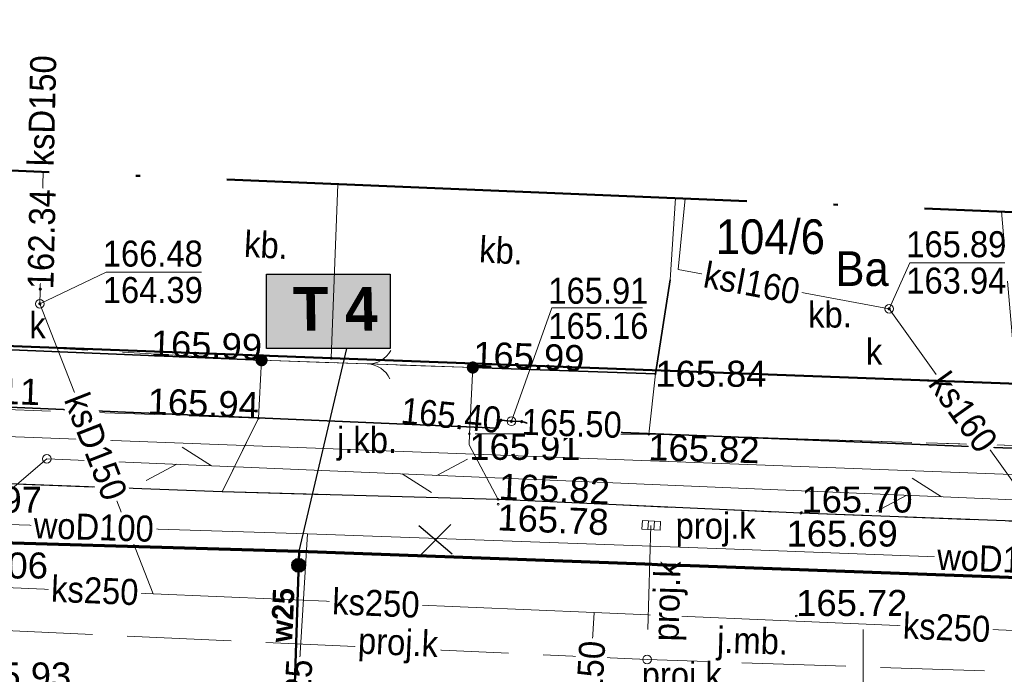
# Model space of a CAD drawing. Extents: x 0 to 7432618, y -40 to 5712028.
# Tile 106 of 165: x 7431128 to 7431157, y 5711972 to 5711991. Entities that reach past the tile are written whole.
import ezdxf
from ezdxf.enums import TextEntityAlignment as Align

# ---------------------------------------------------------------- set-up
doc = ezdxf.new("R2010")
doc.units = 0
doc.header["$MEASUREMENT"] = 0
for name, pattern in [('2 1', [3, 2, -1]), ('3 1', [4, 3, -1]), ('EGUG', [2, 1, -1]), ('MPGOO', [8.05, 6, -1, 0.05, -1])]:
    doc.linetypes.add(name, pattern=pattern)
for name, color, linetype, lineweight in [('EGDE', 7, 'Continuous', 20), ('EGDE_O', 7, 'Continuous', 20), ('EGPG', 7, 'Continuous', 20), ('EGUG', 7, 'Continuous', 60), ('EGUG_O', 7, 'Continuous', 20), ('granica', 94, 'Continuous', 50), ('MP_LINIE_REGULAC', 7, 'Continuous', 5), ('OTK', 7, 'Continuous', 20), ('OTK_O', 7, 'Continuous', 20), ('OTO', 7, 'Continuous', 20), ('OTRS', 7, 'Continuous', 20), ('OTRS_O', 7, 'Continuous', 20), ('PARSI', 7, 'Continuous', 20), ('woda przyłącze', 140, 'Continuous', 50), ('woda sieć', 150, 'Continuous', 70)]:
    doc.layers.add(name, color=color, linetype=linetype, lineweight=lineweight)
for name, color, linetype, lineweight, true_color in [('rura PRE', 7, 'Continuous', 30, 0x000000), ('SUK', 7, 'Continuous', 20, 0x803300), ('SUK_O', 7, 'Continuous', 20, 0x803300), ('SUL', 7, 'Continuous', 20, 0x000000), ('SUP', 7, 'Continuous', 20, 0x000000), ('SUPS', 7, 'Continuous', 20, 0x000000), ('SUPS_O', 7, 'Continuous', 20, 0x000000), ('SUT', 7, 'Continuous', 20, 0xff9100), ('SUW', 5, 'Continuous', 20, 0x0000ff), ('SUW_O', 5, 'Continuous', 20, 0x0000ff)]:
    doc.layers.add(name, color=color, linetype=linetype, lineweight=lineweight, true_color=true_color)
doc.layers.add('rysunek', color=7, linetype='Continuous')
doc.styles.add('25', font='GOTHIC.TTF', dxfattribs={"oblique": 8, "height": 0.35})
doc.styles.add('BDOT', font='arial.ttf', dxfattribs={"width": 0.9})
doc.styles.add('EGiB', font='arial.ttf', dxfattribs={"width": 0.9})
doc.styles.add('GESUT', font='arial.ttf', dxfattribs={"width": 0.9})
doc.linetypes.add('OTOO', pattern='A,7.5,[30,msgB.shx,S=1.28,R=0,X=0,Y=0],7.5', length=15)

# ---------------------------------------------------------------- blocks, each defined once
blk = doc.blocks.new('oto')
at = {"layer": 'OTO', "color": 0, "const_width": 0.35}
blk.add_lwpolyline([(-0.175, 0, 1), (0.175, 0, 1)], format="xyb", close=True, dxfattribs=at)
blk = doc.blocks.new('OTOB')
at = {"color": 0}
for centre, start, end in [((-1.5, 0), 0, 63.2606), ((1.5, 0), 116.7394, 180)]:
    blk.add_arc(centre, 1.5, start, end, dxfattribs=at)
blk = doc.blocks.new('OTRS')
at = {"color": 0}
blk.add_circle((0, 0), 0.05, dxfattribs=at)
blk = doc.blocks.new('SUTP')
at = {"layer": 'SUT', "color": 0, "lineweight": 18}
for p, q in [((-1, 0.268), (0, 2)), ((1, -1.732), (0, 0))]:
    blk.add_line(p, q, dxfattribs=at)
blk = doc.blocks.new('SUPK')
at = {"color": 0}
blk.add_circle((0, 0), 0.25, dxfattribs=at)
blk = doc.blocks.new('SUPP')
at = {"color": 0}
blk.add_circle((0, 0), 0.25, dxfattribs=at)
blk = doc.blocks.new('SUKS')
at = {"color": 0}
blk.add_circle((0, 0), 0.25, dxfattribs=at)
blk = doc.blocks.new('SUPS_A')
at = {"layer": 'SUPS', "color": 0, "const_width": 0.09, "flags": 128}
blk.add_lwpolyline([(-0.045, 0, 1), (0.045, 0, 1)], format="xyb", close=True, dxfattribs=at)
at = {"layer": 'SUPS_O', "color": 0, "style": 'GESUT', "width": 0.9}
blk.add_attdef('RZG', text='', height=1.5, dxfattribs=at).set_placement((3.31, -1.44), align=Align.CENTER)
blk.add_attdef('RZD', text='', height=1.5, dxfattribs=at).set_placement((3.31, -2.04), align=Align.TOP_CENTER)
blk = doc.blocks.new('SUKK')
at = {"color": 0}
for p, q in [((-0.15, 0.25), (-0.15, -0.25)), ((0.2, 0.25), (0.2, -0.25))]:
    blk.add_line(p, q, dxfattribs=at)
blk.add_lwpolyline([(-0.5, -0.25), (0.55, -0.25), (0.55, 0.25), (-0.5, 0.25)], close=True, dxfattribs=at)
blk = doc.blocks.new('SUPS_B')
at = {"layer": 'SUPS', "color": 0, "const_width": 0.09, "flags": 128}
blk.add_lwpolyline([(-0.045, 0, 1), (0.045, 0, 1)], format="xyb", close=True, dxfattribs=at)
at = {"layer": 'SUPS_O', "color": 0, "style": 'GESUT', "width": 0.9}
blk.add_attdef('RZEDNA', (1.597, -0.736), '', height=1.5, dxfattribs=at)
blk = doc.blocks.new('mzsk')
at = {"layer": 'PARSI', "color": 0}
for p, q in [((0, -5), (0, 5)), ((5, 0), (-5, 0))]:
    blk.add_line(p, q, dxfattribs=at)
blk = doc.blocks.new('EGPG_b')
at = {"layer": 'EGPG', "lineweight": 0}
h = blk.add_hatch(color=0, dxfattribs=at)
h.dxf.hatch_style = 1
edge = h.paths.add_edge_path()
edge.add_arc((0, 0), 0.09, 0, 360)
blk = doc.blocks.new('SUCW')
at = {"color": 0}
for radius in [0.2, 0.18, 0.16, 0.14, 0.12, 0.1, 0.08, 0.06, 0.04, 0.02]:
    blk.add_circle((0, 0), radius, dxfattribs=at)

msp = doc.modelspace()

# ---------------------------------------------------------------- linework, layer by layer
at = {"layer": 'EGDE', "color": 18, "lineweight": 18, "true_color": 0x000000}
msp.add_lwpolyline([(7431075.86, 5711983.567), (7431137.17, 5711981.257), (7431137.358, 5711986.272)], dxfattribs=at)
at = {"layer": 'OTK', "color": 18, "linetype": '3 1', "lineweight": 18, "true_color": 0x000000}
for points in [[(7431127.621, 5711986.674), (7431127.46, 5711984.019), (7431127.157, 5711981.659), (7431135.16, 5711981.197), (7431141.25, 5711980.987), (7431146.51, 5711980.807), (7431146.94, 5711983.517), (7431147.091, 5711985.87)], [(7431147.091, 5711985.87), (7431146.94, 5711983.517), (7431146.51, 5711980.807), (7431146.32, 5711979.067), (7431156.9, 5711978.737), (7431156.92, 5711980.487), (7431156.488, 5711985.482)]]:
    msp.add_lwpolyline(points, dxfattribs=at)
msp.add_lwpolyline([(7431141.14, 5711978.757), (7431141.15, 5711979.077), (7431141.25, 5711980.987), (7431135.16, 5711981.197), (7431135.07, 5711979.527), (7431134.021, 5711977.403), (7431141.98, 5711977.187)], close=True, dxfattribs=at)
at = {"layer": 'OTK', "color": 18, "linetype": '2 1', "lineweight": 18, "true_color": 0x000000}
for points in [[(7431125.21, 5711979.867), (7431093.96, 5711979.007), (7431107.31, 5711978.407), (7431134.021, 5711977.403), (7431135.07, 5711979.527)], [(7431175.6, 5711977.807), (7431169.04, 5711978.067), (7431156.9, 5711978.737), (7431146.32, 5711979.067), (7431141.15, 5711979.077), (7431141.14, 5711978.757), (7431141.98, 5711977.187), (7431150.7, 5711976.787), (7431169.15, 5711976.097), (7431175.48, 5711975.857)]]:
    msp.add_lwpolyline(points, close=True, dxfattribs=at)
at = {"layer": 'OTK', "color": 18, "lineweight": 25, "true_color": 0x000000}
msp.add_lwpolyline([(7431175.48, 5711975.857), (7431169.15, 5711976.097), (7431150.7, 5711976.787), (7431141.98, 5711977.187), (7431134.021, 5711977.403), (7431107.31, 5711978.407)], dxfattribs=at)
at = {"layer": 'OTO', "color": 18, "linetype": 'OTOO', "lineweight": 35, "true_color": 0x000000}
for points in [[(7431135.16, 5711981.197), (7431125.39, 5711981.607), (7431093.86, 5711982.857), (7431077.57, 5711983.297)], [(7431146.94, 5711983.517), (7431146.51, 5711980.807), (7431141.25, 5711980.987)]]:
    msp.add_lwpolyline(points, dxfattribs=at)
at = {"layer": 'OTO', "color": 18, "lineweight": 18, "true_color": 0x000000}
msp.add_lwpolyline([(7431141.25, 5711980.987), (7431135.16, 5711981.197)], dxfattribs=at)
at = {"layer": 'rura PRE', "color": 1, "elevation": 167.96, "flags": 128}
for points in [[(7431140.651, 5711975.606), (7431139.698, 5711976.427)], [(7431139.729, 5711975.572), (7431140.62, 5711976.462)]]:
    msp.add_lwpolyline(points, dxfattribs=at)
at = {"layer": 'SUK', "color": 36, "lineweight": 18, "true_color": 0x803300}
for points in [[(7431128.866, 5711986.623), (7431128.773, 5711982.825)], [(7431153.247, 5711982.678), (7431147.168, 5711983.813), (7431147.368, 5711985.859)], [(7431128.773, 5711982.825), (7431132.038, 5711974.469)], [(7431153.247, 5711982.678), (7431159.98, 5711973.277)], [(7431115.9, 5711975.157), (7431132.038, 5711974.469), (7431144.751, 5711973.927), (7431159.98, 5711973.277)], [(7431144.751, 5711973.927), (7431144.309, 5711966.685)]]:
    msp.add_lwpolyline(points, dxfattribs=at)
at = {"layer": 'SUK', "color": 36, "linetype": '3 1', "lineweight": 18, "true_color": 0x803300}
for points in [[(7431146.378, 5711976.438), (7431146.27, 5711972.574)], [(7431277.49, 5711962.097), (7431274.392, 5711968.239), (7431267.303, 5711968.44), (7431251.443, 5711968.896), (7431235.914, 5711969.315), (7431204.025, 5711970.285), (7431171.987, 5711971.697), (7431146.27, 5711972.574), (7431124.584, 5711973.547), (7431118.157, 5711973.85)]]:
    msp.add_lwpolyline(points, dxfattribs=at)
at = {"layer": 'SUL', "color": 18, "lineweight": 35, "true_color": 0x000000}
msp.add_lwpolyline([(7431200.08, 5711977.097), (7431156.52, 5711978.677), (7431143.42, 5711979.197), (7431142.66, 5711979.427), (7431142.36, 5711979.437), (7431142.06, 5711979.467), (7431141.96, 5711979.237), (7431119.85, 5711980.187), (7431109.26, 5711980.687), (7431100.22, 5711981.027), (7431087.72, 5711981.477), (7431075.32, 5711981.977), (7431074.89, 5711981.967), (7431074.41, 5711982.007), (7431068.81, 5711982.197), (7431059.973, 5711982.519)], dxfattribs=at)
at = {"layer": 'SUL', "color": 18, "lineweight": 18, "true_color": 0x000000}
msp.add_lwpolyline([(7431273.668, 5711973.487), (7431207.434, 5711975.992), (7431202.063, 5711976.373), (7431200.154, 5711976.267), (7431195.939, 5711976.426), (7431192.53, 5711976.802), (7431186.016, 5711976.801), (7431108.245, 5711979.742), (7431106.746, 5711979.798), (7431045.07, 5711982.13), (7431044.284, 5711981.694), (7431044.011, 5711974.669), (7431043.244, 5711974.232), (7431015.548, 5711969.656), (7431015.17, 5711969.615)], dxfattribs=at)
at = {"layer": 'SUPS', "color": 36, "linetype": 'Continuous', "true_color": 0x803300}
for points in [[(7431153.247, 5711982.678), (7431153.844, 5711984.004), (7431156.584, 5711984.004)], [(7431128.773, 5711982.825), (7431130.687, 5711983.733), (7431133.427, 5711983.733)]]:
    msp.add_lwpolyline(points, dxfattribs=at)
at = {"layer": 'SUPS', "color": 30, "linetype": 'Continuous', "true_color": 0xff9100}
msp.add_lwpolyline([(7431142.36, 5711979.437), (7431143.528, 5711982.708), (7431146.136, 5711982.708)], dxfattribs=at)
at = {"layer": 'SUT', "color": 30, "lineweight": 18, "true_color": 0xff9100}
for points in [[(7431291.853, 5711972.356), (7431286.55, 5711972.587), (7431276.57, 5711972.547), (7431271.91, 5711972.747), (7431256.3, 5711973.237), (7431246.298, 5711973.467), (7431245.79, 5711973.627), (7431245.323, 5711973.501), (7431211.42, 5711975.107), (7431201.98, 5711975.727), (7431200.42, 5711975.317), (7431200.08, 5711977.097), (7431156.52, 5711978.677), (7431143.42, 5711979.197), (7431142.66, 5711979.427), (7431142.36, 5711979.437), (7431142.06, 5711979.467), (7431141.96, 5711979.237), (7431119.85, 5711980.187), (7431109.26, 5711980.687)], [(7431034.388, 5711965.021), (7431034.29, 5711969.727), (7431062.89, 5711973.727), (7431091.48, 5711972.567), (7431120.7, 5711971.287), (7431128.97, 5711978.357)], [(7431128.97, 5711978.357), (7431165, 5711976.827), (7431199.62, 5711975.327)]]:
    msp.add_lwpolyline(points, dxfattribs=at)
at = {"layer": 'SUW', "color": 5, "lineweight": 18, "true_color": 0x0000ff}
for points in [[(7431111.788, 5711976.898), (7431118.547, 5711976.67), (7431124.168, 5711976.579), (7431136.481, 5711976.193), (7431148.543, 5711975.76), (7431164.178, 5711975.168), (7431186.755, 5711974.213), (7431191.989, 5711974.002), (7431192.422, 5711973.985), (7431194.743, 5711973.894), (7431208.08, 5711973.211)], [(7431135.86, 5711966.026), (7431136.481, 5711976.193)]]:
    msp.add_lwpolyline(points, dxfattribs=at)

# ---------------------------------------------------------------- block references
at = {"layer": 'OTO', "color": 18, "true_color": 0x000000, "xscale": 0.5, "yscale": 0.5, "zscale": 0.5}
for p in [(7431135.16, 5711981.197, 167.96), (7431141.25, 5711980.987, 167.96)]:
    msp.add_blockref('oto', p, dxfattribs=at)
at = {"layer": 'OTO', "color": 18, "true_color": 0x000000, "xscale": 0.5, "yscale": 0.5, "zscale": 0.5, "rotation": 268.0250659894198}
msp.add_blockref('OTOB', (7431138.205, 5711981.092, 167.96), dxfattribs=at)
at = {"layer": 'OTRS', "color": 18, "true_color": 0x000000}
ref = msp.add_blockref('OTRS', (7431135.16, 5711981.197, 167.96), dxfattribs=dict(at, xscale=0.5, yscale=0.5, zscale=0.5, rotation=359.9999999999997))
ref.add_attrib('RZEDNA', '165.99', dxfattribs={"layer": 'OTRS_O', "color": 0, "height": 0.75, "rotation": 358, "style": 'BDOT'}).set_placement((7431135.16, 5711981.197, 333.95), align=Align.RIGHT)
ref = msp.add_blockref('OTRS', (7431141.25, 5711980.987, 167.96), dxfattribs=dict(at, xscale=0.5, yscale=0.5, zscale=0.5, rotation=359.9999999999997))
ref.add_attrib('RZEDNA', '165.99', (7431141.25, 5711980.987, 333.95), dxfattribs={"layer": 'OTRS_O', "color": 0, "height": 0.75, "rotation": 358, "style": 'BDOT'})
ref = msp.add_blockref('OTRS', (7431146.51, 5711980.807, 167.96), dxfattribs=dict(at, xscale=0.5, yscale=0.5, zscale=0.5, rotation=359.9999999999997))
ref.add_attrib('RZEDNA', '165.84', dxfattribs={"layer": 'OTRS_O', "color": 0, "height": 0.75, "style": 'BDOT'}).set_placement((7431146.51, 5711980.807, 333.8), align=Align.MIDDLE_LEFT)
ref = msp.add_blockref('OTRS', (7431125.21, 5711979.867, 167.96), dxfattribs=dict(at, xscale=0.5, yscale=0.5, zscale=0.5, rotation=359.9999999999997))
ref.add_attrib('RZEDNA', '166.11', dxfattribs={"layer": 'OTRS_O', "color": 0, "height": 0.75, "rotation": 358.2, "style": 'BDOT'}).set_placement((7431128.767, 5711979.903, 334.07), align=Align.RIGHT)
ref = msp.add_blockref('OTRS', (7431135.07, 5711979.527, 167.96), dxfattribs=dict(at, xscale=0.5, yscale=0.5, zscale=0.5, rotation=359.9999999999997))
ref.add_attrib('RZEDNA', '165.94', dxfattribs={"layer": 'OTRS_O', "color": 0, "height": 0.75, "rotation": 358, "style": 'BDOT'}).set_placement((7431135.07, 5711979.527, 333.9), align=Align.RIGHT)
ref = msp.add_blockref('OTRS', (7431141.15, 5711979.077, 167.96), dxfattribs=dict(at, xscale=0.5, yscale=0.5, zscale=0.5, rotation=359.9999999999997))
ref.add_attrib('RZEDNA', '165.91', dxfattribs={"layer": 'OTRS_O', "color": 0, "height": 0.75, "rotation": 359.9, "style": 'BDOT'}).set_placement((7431141.15, 5711979.077, 333.87), align=Align.TOP_LEFT)
ref = msp.add_blockref('OTRS', (7431146.32, 5711979.067, 167.96), dxfattribs=dict(at, xscale=0.5, yscale=0.5, zscale=0.5, rotation=359.9999999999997))
ref.add_attrib('RZEDNA', '165.82', dxfattribs={"layer": 'OTRS_O', "color": 0, "height": 0.75, "rotation": 358.4, "style": 'BDOT'}).set_placement((7431146.32, 5711979.067, 333.78), align=Align.TOP_LEFT)
ref = msp.add_blockref('OTRS', (7431141.98, 5711977.187, 167.96), dxfattribs=dict(at, xscale=0.5, yscale=0.5, zscale=0.5, rotation=359.9999999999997))
ref.add_attrib('RZEDNA', '165.82', (7431141.98, 5711977.187, 333.78), dxfattribs={"layer": 'OTRS_O', "color": 0, "height": 0.75, "rotation": 357.4, "style": 'BDOT'})
ref = msp.add_blockref('OTRS', (7431126.3, 5711977.687, 167.96), dxfattribs=dict(at, xscale=0.5, yscale=0.5, zscale=0.5))
ref.add_attrib('RZEDNA', '165.97', dxfattribs={"layer": 'OTRS_O', "color": 0, "height": 0.75, "style": 'BDOT'}).set_placement((7431125.627, 5711977.552, 333.93), align=Align.TOP_LEFT)
ref = msp.add_blockref('OTRS', (7431150.72, 5711976.807, 167.96), dxfattribs=dict(at, xscale=0.5, yscale=0.5, zscale=0.5))
ref.add_attrib('RZEDNA', '165.70', (7431150.72, 5711976.807, 333.66), dxfattribs={"layer": 'OTRS_O', "color": 0, "height": 0.75, "style": 'BDOT'})
ref = msp.add_blockref('OTRS', (7431141.98, 5711977.047, 167.96), dxfattribs=dict(at, xscale=0.5, yscale=0.5, zscale=0.5, rotation=359.9999999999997))
ref.add_attrib('RZEDNA', '165.78', dxfattribs={"layer": 'OTRS_O', "color": 0, "height": 0.75, "rotation": 357.4, "style": 'BDOT'}).set_placement((7431141.98, 5711977.047, 333.74), align=Align.TOP_LEFT)
ref = msp.add_blockref('OTRS', (7431150.7, 5711976.787, 167.96), dxfattribs=dict(at, xscale=0.5, yscale=0.5, zscale=0.5))
ref.add_attrib('RZEDNA', '165.69', dxfattribs={"layer": 'OTRS_O', "color": 0, "height": 0.75, "style": 'BDOT'}).set_placement((7431150.292, 5711976.578, 333.65), align=Align.TOP_LEFT)
ref = msp.add_blockref('OTRS', (7431126.04, 5711974.687, 167.96), dxfattribs=dict(at, xscale=0.5, yscale=0.5, zscale=0.5))
ref.add_attrib('RZEDNA', '166.06', dxfattribs={"layer": 'OTRS_O', "color": 0, "height": 0.75, "style": 'BDOT'}).set_placement((7431125.8, 5711975.656, 334.02), align=Align.TOP_LEFT)
ref = msp.add_blockref('OTRS', (7431150.57, 5711973.827, 167.96), dxfattribs=dict(at, xscale=0.5, yscale=0.5, zscale=0.5))
ref.add_attrib('RZEDNA', '165.72', (7431150.57, 5711973.827, 333.68), dxfattribs={"layer": 'OTRS_O', "color": 0, "height": 0.75, "style": 'BDOT'})
ref = msp.add_blockref('OTRS', (7431126.47, 5711971.737, 167.96), dxfattribs=dict(at, xscale=0.5, yscale=0.5, zscale=0.5))
ref.add_attrib('RZEDNA', '165.93', (7431126.47, 5711971.737, 333.89), dxfattribs={"layer": 'OTRS_O', "color": 0, "height": 0.75, "style": 'BDOT'})
at = {"layer": 'rura PRE', "rotation": 17.53284092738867}
msp.add_blockref('SUCW', (7431136.231, 5711975.288, 167.96), dxfattribs=at)
at = {"layer": 'SUK', "color": 36, "true_color": 0x803300, "xscale": 0.5, "yscale": 0.5, "zscale": 0.5}
for p in [(7431128.773, 5711982.825, 167.96), (7431153.247, 5711982.678, 167.96), (7431146.27, 5711972.574, 167.96)]:
    msp.add_blockref('SUKS', p, dxfattribs=at)
at = {"layer": 'SUK', "color": 36, "true_color": 0x803300, "xscale": 0.5, "yscale": 0.5, "zscale": 0.5, "rotation": 356.31384423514}
msp.add_blockref('SUKK', (7431146.378, 5711976.438, 167.96), dxfattribs=at)
at = {"layer": 'SUP', "color": 30, "true_color": 0xff9100, "xscale": 0.5, "yscale": 0.5, "zscale": 0.5, "rotation": 359.9999999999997}
msp.add_blockref('SUPK', (7431142.36, 5711979.437, 167.96), dxfattribs=at)
at = {"layer": 'SUP', "color": 18, "true_color": 0x000000, "xscale": 0.5, "yscale": 0.5, "zscale": 0.5}
msp.add_blockref('SUPP', (7431128.97, 5711978.357, 167.96), dxfattribs=at)
at = {"layer": 'SUPS', "color": 36, "true_color": 0x803300}
ref = msp.add_blockref('SUPS_A', (7431153.247, 5711982.678, 167.96), dxfattribs=dict(at, xscale=0.5, yscale=0.5, zscale=0.5))
ref.add_attrib('RZG', '165.89', (7431153.742, 5711984.166, 333.85), dxfattribs={"layer": 'SUPS_O', "color": 0, "height": 0.75, "style": 'GESUT', "width": 0.9})
ref.add_attrib('RZD', '163.94', dxfattribs={"layer": 'SUPS_O', "color": 0, "height": 0.75, "style": 'GESUT', "width": 0.9}).set_placement((7431155.184, 5711983.866, 333.85), align=Align.TOP_CENTER)
ref = msp.add_blockref('SUPS_A', (7431128.773, 5711982.825, 167.96), dxfattribs=dict(at, xscale=0.5, yscale=0.5, zscale=0.5))
ref.add_attrib('RZG', '166.48', (7431130.584, 5711983.895, 334.44), dxfattribs={"layer": 'SUPS_O', "color": 0, "height": 0.75, "style": 'GESUT', "width": 0.9})
ref.add_attrib('RZD', '164.39', dxfattribs={"layer": 'SUPS_O', "color": 0, "height": 0.75, "style": 'GESUT', "width": 0.9}).set_placement((7431132.026, 5711983.595, 334.44), align=Align.TOP_CENTER)
at = {"layer": 'SUPS', "color": 30, "true_color": 0xff9100}
ref = msp.add_blockref('SUPS_A', (7431142.36, 5711979.437, 167.96), dxfattribs=dict(at, xscale=0.5, yscale=0.5, zscale=0.5, rotation=359.9999999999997))
ref.add_attrib('RZG', '165.91', (7431143.425, 5711982.825, 333.87), dxfattribs={"layer": 'SUPS_O', "color": 0, "height": 0.75, "style": 'GESUT', "width": 0.9})
ref.add_attrib('RZD', '165.16', dxfattribs={"layer": 'SUPS_O', "color": 0, "height": 0.75, "style": 'GESUT', "width": 0.9}).set_placement((7431144.867, 5711982.562, 333.87), align=Align.TOP_CENTER)
ref = msp.add_blockref('SUPS_B', (7431142.06, 5711979.467, 167.96), dxfattribs=dict(at, xscale=0.5, yscale=0.5, zscale=0.5, rotation=359.9999999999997))
ref.add_attrib('RZEDNA', '165.40', dxfattribs={"layer": 'SUPS_O', "color": 0, "height": 0.75, "rotation": 354.3, "style": 'GESUT', "width": 0.9}).set_placement((7431142.06, 5711979.467, 333.36), align=Align.MIDDLE_RIGHT)
at = {"layer": 'SUT', "color": 30, "lineweight": 18, "true_color": 0xff9100, "xscale": 0.5, "yscale": 0.5, "zscale": 0.5}
for p, rotation in [((7431132.717, 5711978.198, 167.96), 267.5684177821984), ((7431140.21, 5711977.88, 167.96), 87.5684177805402), ((7431153.76, 5711977.305, 167.96), 267.5684177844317)]:
    msp.add_blockref('SUTP', p, dxfattribs=dict(at, rotation=rotation))

# ---------------------------------------------------------------- texts
at = {"layer": 'EGUG_O', "color": 96, "true_color": 0x008000, "insert": (7431151.7, 5711984.337, 167.96), "char_height": 1, "attachment_point": 1, "style": 'EGiB'}
msp.add_mtext('Ba', dxfattribs=at)
at = {"layer": 'OTK_O', "color": 18, "true_color": 0x000000, "char_height": 0.75, "attachment_point": 5, "style": 'BDOT'}
for s, insert, rotation in [('kb.', (7431135.291, 5711984.516, 167.96), 356.9), ('kb.', (7431142.066, 5711984.356, 167.96), 356.9), ('kb.', (7431151.543, 5711982.507, 167.96), 0.6), ('j.mb.', (7431149.309, 5711973.003, 167.96), 358.4)]:
    msp.add_mtext(s, dxfattribs=dict(at, insert=insert, rotation=rotation))
at = {"layer": 'OTK_O', "color": 18, "true_color": 0x000000, "insert": (7431138.201, 5711978.787, 167.96), "char_height": 0.75, "attachment_point": 5, "style": 'BDOT'}
msp.add_mtext('j.kb.', dxfattribs=at)
at = {"layer": 'SUK_O', "color": 36, "true_color": 0x803300, "char_height": 0.75, "style": 'GESUT'}
for s, insert, attachment_point in [('k', (7431128.468, 5711981.833, 167.96), 7), ('k', (7431153.048, 5711981.071, 167.96), 9), ('proj.k', (7431147.095, 5711975.827, 167.96), 7), ('proj.k', (7431146.117, 5711971.526, 167.96), 7)]:
    msp.add_mtext(s, dxfattribs=dict(at, insert=insert, attachment_point=attachment_point))
at = {"layer": 'woda przyłącze', "color": 0, "insert": (7431136.078, 5711983.305, 167.96), "char_height": 1.26, "attachment_point": 1, "style": '25'}
msp.add_mtext_dynamic_manual_height_columns('\\fCentury Gothic|b1|i0;\\Q-1;T 4', width=15.63873, gutter_width=5, heights=[0], dxfattribs=at)
at = {"layer": 'woda przyłącze', "insert": (7431135.427, 5711973.088, 167.96), "char_height": 0.6174, "attachment_point": 1, "rotation": 87.6233, "style": '25'}
msp.add_mtext_dynamic_manual_height_columns('\\fCentury Gothic|b1|i0;\\Q-1;w25', width=7.66298, gutter_width=5, heights=[0], dxfattribs=at)

# ---------------------------------------------------------------- next in the draw order: texts
at = {"layer": 'SUK_O', "color": 36, "true_color": 0x803300, "char_height": 0.75, "attachment_point": 5, "style": 'GESUT', "bg_fill": 3, "box_fill_scale": 1.1, "bg_fill_color": 256, "bg_fill_transparency": 0}
for s, insert, rotation in [('ksD150', (7431128.839, 5711988.387, 167.96), 88.6), ('ksI160', (7431149.291, 5711983.417, 167.96), 349.4), ('ks160', (7431155.381, 5711979.699, 167.96), 305.6), ('ksD150', (7431130.382, 5711978.708, 167.96), 291.3), ('proj.k', (7431146.947, 5711974.249, 167.96), 88.3952), ('ks250', (7431130.356, 5711974.557, 167.96), 357.6), ('ks250', (7431138.458, 5711974.195, 167.96), 357.6), ('ks250', (7431154.904, 5711973.494, 167.96), 357.6), ('proj.k', (7431139.091, 5711972.957, 167.96), 357.4), ('ksD150', (7431144.604, 5711971.513, 167.96), 86.5)]:
    msp.add_mtext(s, dxfattribs=dict(at, insert=insert, rotation=rotation))
at = {"layer": 'SUW_O', "color": 5, "true_color": 0x0000ff, "char_height": 0.75, "attachment_point": 5, "style": 'GESUT', "bg_fill": 3, "box_fill_scale": 1.1, "bg_fill_color": 256, "bg_fill_transparency": 0}
for s, insert, rotation in [('woD100', (7431130.325, 5711976.386, 167.96), 358.2), ('woD100', (7431156.361, 5711975.464, 167.96), 357.8), ('woD25', (7431136.17, 5711971.109, 167.96), 86.5)]:
    msp.add_mtext(s, dxfattribs=dict(at, insert=insert, rotation=rotation))

# ---------------------------------------------------------------- next in the draw order: linework, layer by layer
at = {"layer": 'EGDE', "color": 18, "lineweight": 18, "true_color": 0x000000}
for points in [[(7431157.22, 5711980.507), (7431137.17, 5711981.257), (7431075.86, 5711983.567), (7431066.87, 5711983.897), (7431049.95, 5711984.527), (7431035.64, 5711990.377), (7431038.07, 5711971.517), (7431068.55, 5711970.417), (7431083.15, 5711970.007), (7431109.36, 5711969.267), (7431120.55, 5711968.917), (7431136.36, 5711968.337), (7431159.23, 5711967.477)], [(7431137.358, 5711986.272), (7431137.17, 5711981.257), (7431157.22, 5711980.507), (7431157.65, 5711985.434)]]:
    msp.add_lwpolyline(points, dxfattribs=at)
at = {"layer": 'EGUG', "color": 96, "linetype": 'EGUG', "lineweight": 18, "true_color": 0x008000}
msp.add_lwpolyline([(7431034.343, 5711999.459), (7431035.64, 5711990.377), (7431049.95, 5711984.527), (7431066.87, 5711983.897), (7431075.86, 5711983.567), (7431137.17, 5711981.257), (7431157.22, 5711980.507), (7431186.38, 5711979.407), (7431186.4, 5711980.007), (7431209.42, 5711978.937)], dxfattribs=at)
at = {"layer": 'EGUG', "color": 96, "linetype": 'EGUG', "lineweight": 13, "true_color": 0x008000}
msp.add_lwpolyline([(7431274.313, 5711980.643), (7431274.73, 5711976.147), (7431256.64, 5711976.847), (7431256.61, 5711975.797), (7431236.16, 5711977.487), (7431209.4, 5711978.587), (7431209.42, 5711978.937), (7431186.4, 5711980.007), (7431186.38, 5711979.407), (7431157.22, 5711980.507), (7431137.17, 5711981.257), (7431075.86, 5711983.567), (7431066.87, 5711983.897), (7431049.95, 5711984.527), (7431035.64, 5711990.377), (7431038.07, 5711971.517), (7431068.55, 5711970.417), (7431083.15, 5711970.007), (7431109.36, 5711969.267), (7431110.623, 5711956.858)], dxfattribs=at)
at = {"layer": 'MP_LINIE_REGULAC', "color": 7, "linetype": 'MPGOO', "lineweight": 50, "ltscale": 2.5, "flags": 128}
msp.add_lwpolyline([(7431036.4, 5712000.057), (7431054.17, 5711989.707), (7431233.86, 5711982.287), (7431271.17, 5711980.717), (7431291.199, 5711980.243), (7431293.548, 5711951.88), (7431030.54, 5711959.037), (7431015.642, 5711959.907), (7431014.007, 5711993.544)], close=True, dxfattribs=at)
at = {"layer": 'woda przyłącze', "elevation": 167.96, "flags": 128}
msp.add_lwpolyline([(7431136.002, 5711968.351), (7431136.246, 5711975.699)], dxfattribs=at)

# ---------------------------------------------------------------- next in the draw order: block references
at = {"layer": 'PARSI', "xscale": 0.5, "yscale": 0.5, "zscale": 0.5}
msp.add_blockref('mzsk', (7431152.5, 5711970.937, 167.96), dxfattribs=at)

# ---------------------------------------------------------------- next in the draw order: texts
at = {"layer": 'EGDE_O', "color": 18, "true_color": 0x000000, "insert": (7431148.252, 5711985.257, 167.96), "char_height": 1, "attachment_point": 1, "style": 'EGiB'}
msp.add_mtext('104/6', dxfattribs=at)

# ---------------------------------------------------------------- next in the draw order: block references
at = {"layer": 'EGPG', "color": 18, "true_color": 0x000000, "xscale": 0.5, "yscale": 0.5, "zscale": 0.5}
msp.add_blockref('EGPG_b', (7431137.17, 5711981.257, 167.96), dxfattribs=at)

# ---------------------------------------------------------------- next in the draw order: wipeouts: each hides what was drawn before it
for points in [[(7431129.212, 5711983.338), (7431128.399, 5711983.481), (7431128.466, 5711986.216), (7431129.279, 5711986.073)], [(7431142.749, 5711978.999), (7431142.898, 5711979.81), (7431145.633, 5711979.72), (7431145.483, 5711978.908)]]:
    msp.add_wipeout(points).translate(0, 0, 167.96).dxf.layer = 'SUPS_O'

# ---------------------------------------------------------------- next in the draw order: hatches: boundary and pattern name
at = {"layer": 'woda sieć', "linetype": 'ByBlock'}
msp.add_hatch(color=256, dxfattribs=at).paths.add_polyline_path([(7431138.865, 5711983.676), (7431135.3, 5711983.676), (7431135.3, 5711981.537), (7431138.865, 5711981.537)])

# ---------------------------------------------------------------- next in the draw order: linework, layer by layer
at = {"layer": 'granica', "elevation": 167.96, "flags": 128}
msp.add_lwpolyline([(7431035.64, 5711990.377), (7431049.95, 5711984.527), (7431075.86, 5711983.567), (7431137.17, 5711981.257), (7431157.22, 5711980.507), (7431186.38, 5711979.407), (7431186.4, 5711980.007), (7431209.42, 5711978.937), (7431209.4, 5711978.587), (7431236.16, 5711977.487), (7431256.61, 5711975.797), (7431256.64, 5711976.847), (7431274.73, 5711976.147), (7431274.319, 5711980.588)], dxfattribs=at)
at = {"layer": 'rysunek', "linetype": 'ByBlock', "transparency": 33554676, "elevation": 167.96}
msp.add_lwpolyline([(7431135.3, 5711983.676), (7431138.865, 5711983.676), (7431138.865, 5711981.537), (7431135.3, 5711981.537)], close=True, dxfattribs=at)
msp.add_lwpolyline([(7431135.3, 5711983.676), (7431138.865, 5711983.676), (7431138.865, 5711981.537), (7431135.3, 5711981.537)], close=True, dxfattribs=at)
at = {"layer": 'rysunek', "elevation": 167.96, "flags": 128}
msp.add_lwpolyline([(7431136.246, 5711975.699), (7431137.615, 5711981.537)], dxfattribs=at)
at = {"layer": 'woda sieć', "elevation": 167.96, "flags": 128}
msp.add_lwpolyline([(7431023.672, 5711979.694), (7431024.082, 5711979.684), (7431053.626, 5711978.901), (7431080.441, 5711977.852), (7431112.315, 5711976.383), (7431112.645, 5711976.373), (7431113.004, 5711976.363), (7431113.334, 5711976.354), (7431124.348, 5711976.039), (7431136.246, 5711975.699), (7431164.557, 5711974.653), (7431187.178, 5711973.607), (7431191.81, 5711973.497), (7431192.534, 5711973.477), (7431194.609, 5711973.399), (7431207.527, 5711972.709), (7431223.586, 5711972.483), (7431260.936, 5711971.057), (7431261.266, 5711971.045), (7431271.675, 5711970.81), (7431277.429, 5711970.941), (7431279.3, 5711971.196)], dxfattribs=at)

# ---------------------------------------------------------------- next in the draw order: block references
at = {"layer": 'SUPS', "color": 36, "true_color": 0x803300}
ref = msp.add_blockref('SUPS_B', (7431128.784, 5711983.246, 167.96), dxfattribs=dict(at, xscale=0.5, yscale=0.5, zscale=0.5))
ref.add_attrib('RZEDNA', '162.34', dxfattribs={"layer": 'SUPS_O', "color": 0, "height": 0.75, "rotation": 88.6, "style": 'GESUT', "width": 0.9}).set_placement((7431128.784, 5711983.246, 330.3), align=Align.MIDDLE_LEFT)
at = {"layer": 'SUPS', "color": 30, "true_color": 0xff9100}
ref = msp.add_blockref('SUPS_B', (7431142.66, 5711979.427, 167.96), dxfattribs=dict(at, xscale=0.5, yscale=0.5, zscale=0.5, rotation=359.9999999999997))
ref.add_attrib('RZEDNA', '165.50', dxfattribs={"layer": 'SUPS_O', "color": 0, "height": 0.75, "rotation": 358.1, "style": 'GESUT', "width": 0.9}).set_placement((7431142.66, 5711979.427, 333.46), align=Align.MIDDLE_LEFT)

doc.saveas('drawing.dxf')
